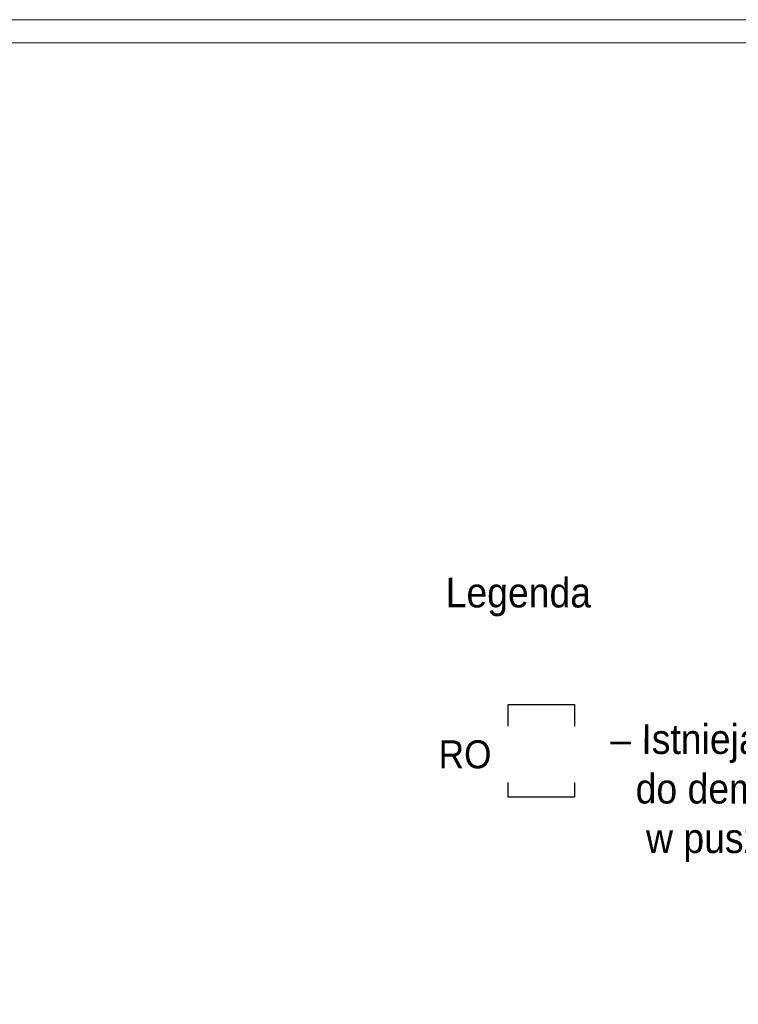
# Model space of a CAD drawing. Header units: centimetres. Extents: x 690840 to 714026, y 27673 to 40762.
# Tile 147 of 162: x 708899 to 709441, y 38520 to 39262. Entities that reach past the tile are written whole.
import ezdxf

# ---------------------------------------------------------------- set-up
doc = ezdxf.new("R2010")
doc.units = ezdxf.units.CM
doc.layers.add('Obrys powierzchni', color=50, linetype='Continuous', lineweight=9, plot=False)
doc.layers.add('Opis', color=102, linetype='Continuous', lineweight=9)
doc.layers.add('S3_rozdzielnice', color=1, linetype='Continuous', lineweight=5)
doc.layers.add('S3_ele.SA', color=7, linetype='Continuous', lineweight=5, true_color=0xff0f0f)
doc.styles.add('ARIELCE', font='arial.ttf', dxfattribs={"width": 0.9})

msp = doc.modelspace()

# ---------------------------------------------------------------- linework, layer by layer
at = {"layer": 'Obrys powierzchni', "ltscale": 1.6}
for points in [[(707809.65, 39262.32), (709909.65, 39262.32), (709909.65, 37777.32), (707809.65, 37777.32)], [(707827.15, 39244.82), (709892.15, 39244.82), (709892.15, 37794.82), (707827.15, 37794.82)]]:
    msp.add_lwpolyline(points, close=True, dxfattribs=at)
at = {"layer": 'S3_rozdzielnice', "lineweight": -3, "ltscale": 1.6}
for points in [[(709267.71, 38745.97), (709317.71, 38745.97), (709317.71, 38675.97), (709267.71, 38675.97)], [(709282.71, 38728.47), (709302.71, 38728.47), (709302.71, 38693.47), (709282.71, 38693.47)]]:
    msp.add_lwpolyline(points, close=True, dxfattribs=at)

# ---------------------------------------------------------------- texts
at = {"layer": 'Opis', "color": 7, "insert": (709220.65, 38841.52), "char_height": 22.4, "width": 839.5823, "attachment_point": 1, "rotation": 359.98101, "style": 'ARIELCE'}
msp.add_mtext('{\\fArial|b0|i0|c238|p34;Legenda}', dxfattribs=at)

# ---------------------------------------------------------------- next in the draw order: texts
at = {"layer": 'S3_ele.SA', "insert": (709215.35, 38718.89), "char_height": 21.1127, "width": 2038.2579, "attachment_point": 1, "rotation": 359.98101, "style": 'ARIELCE', "bg_fill": 2}
msp.add_mtext('{\\fArial|b0|i0|c238|p34;RO}', dxfattribs=at)

# ---------------------------------------------------------------- next in the draw order: texts
at = {"layer": 'Opis', "color": 7, "insert": (709274.33, 38731.04), "char_height": 22.4, "width": 1158.5008, "attachment_point": 1, "rotation": 359.98101, "style": 'ARIELCE'}
msp.add_mtext('{\\fArial|b0|i0|c238|p34;         – Istniejące rozdzielnice z rozłącznikiem^J^Ido demontażu. przewody połączyć^J^I w puszcze natynkowej 60x60^J}', dxfattribs=at)

doc.saveas('drawing.dxf')
